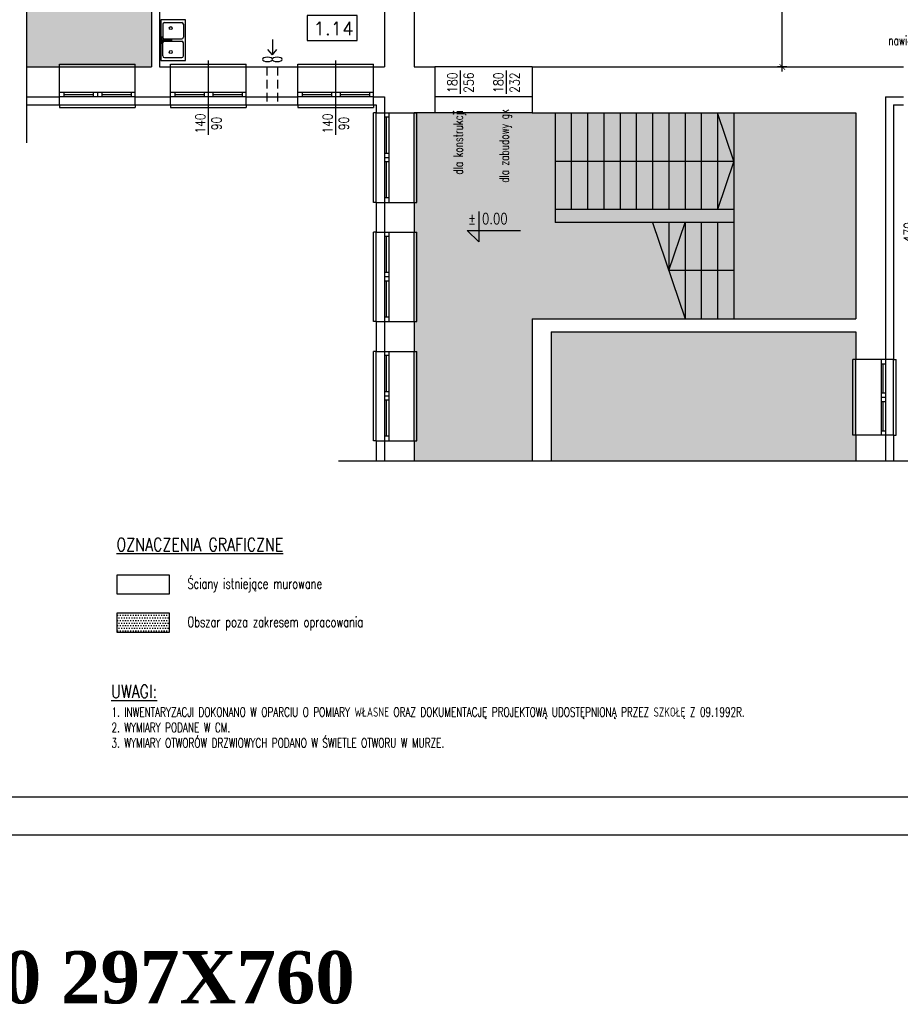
# Model space of a CAD drawing. Header units: millimetres. Extents: x 31969 to 285678, y -69766 to -1123.
# Tile 97 of 176: x 140200 to 141825, y -8993 to -7176. Entities that reach past the tile are written whole.
import ezdxf
from ezdxf.enums import TextEntityAlignment as Align
from ezdxf.lldxf.tags import DXFTag

# ---------------------------------------------------------------- set-up
doc = ezdxf.new("R2010")
doc.units = ezdxf.units.MM
doc.linetypes.add('ACAD_ISO02W100', pattern=[15, 12, -3])
doc.linetypes.add('KRE_16_8', pattern=[24, 16, -8])
for name, color, linetype in [('a-biblioteka', 251, 'Continuous'), ('a-izolacja 1', 3, 'Continuous'), ('a-koty', 1, 'Continuous'), ('a-opis 1', 3, 'Continuous'), ('a-opis 2', 1, 'Continuous'), ('a-opis 3', 15, 'Continuous'), ('a-opis stolarki 1', 3, 'Continuous'), ('a-ramka', 7, 'Continuous'), ('a-schody', 3, 'Continuous'), ('a-stolarka okienna', 3, 'Continuous'), ('a-szkło', 4, 'Continuous'), ('a-szraf', 252, 'Continuous'), ('a-wentylacja', 3, 'Continuous'), ('a-wymiary', 11, 'Continuous'), ('a-ściany istniejące murowane', 6, 'Continuous')]:
    doc.layers.add(name, color=color, linetype=linetype)
doc.layers.add('a-pomocnicza', color=42, linetype='Continuous', plot=False)
doc.styles.add('IREK', font='simplex.shx', dxfattribs={"width": 0.8})
doc.styles.add('MAREK', font='simplex.shx')
doc.styles.add('RS01507', font='romans.shx', dxfattribs={"width": 0.7, "height": 0.15})
doc.styles.add('STYLE2', font='timesbd.ttf')
doc.styles.add('WYMIAR', font='romans.shx', dxfattribs={"width": 0.8})
tags = doc.linetypes.add('DASHED', pattern=[0.75, 0.5, -0.25]).pattern_tags.tags
tags[6:7] = [DXFTag(74, 4), DXFTag(75, 0), DXFTag(340, '0'), DXFTag(46, 1.0), DXFTag(50, 0.0), DXFTag(44, 0.0), DXFTag(45, 0.0)]
tags[4:5] = [DXFTag(74, 4), DXFTag(75, 0), DXFTag(340, '0'), DXFTag(46, 1.0), DXFTag(50, 0.0), DXFTag(44, 0.0), DXFTag(45, 0.0)]
doc.dimstyles.new('MAREK', dxfattribs={"dimscale": 0.85, "dimtxt": 17, "dimasz": 12, "dimexe": 10, "dimexo": 0.625, "dimgap": 5, "dimtad": 1, "dimdec": 1, "dimdsep": 46, "dimtxsty": 'MAREK', "dimblk1": 'ARCHTICK', "dimblk2": 'ARCHTICK', "dimsah": 1, "dimcen": 2.5, "dimdle": 10, "dimadec": 0, "dimazin": 0, "dimtfac": 1, "dimtdec": 1, "dimtmove": 1, "dimatfit": 3, "dimldrblk": 'ARCHTICK', "dimfxl": 10, "dimfxlon": 1, "dimtolj": 1, "dimtzin": 0, "dimarcsym": 0})

# ---------------------------------------------------------------- blocks, each defined once
blk = doc.blocks.new('_ARCHTICK')
at = {"color": 0, "linetype": 'ByBlock', "const_width": 0.15}
blk.add_lwpolyline([(-0.5, -0.5), (0.5, 0.5)], dxfattribs=at)
blk = doc.blocks.new('*D9')
at = {"layer": 'a-wymiary', "color": 0, "lineweight": -2, "ltscale": 100}
for p, q in [((141851, -7324.4), (141851, -7811.4)), ((141842.5, -7332.9), (141859.5, -7332.9)), ((141842.5, -7802.9), (141859.5, -7802.9))]:
    blk.add_line(p, q, dxfattribs=at)
at = {"layer": 'DEFPOINTS', "color": 0, "ltscale": 100}
for p in [(141813.1, -7332.9), (141813.1, -7802.9), (141851, -7802.9)]:
    blk.add_point(p, dxfattribs=at)
at = {"layer": 'a-wymiary', "color": 0, "lineweight": -2, "ltscale": 100, "xscale": 10.2, "yscale": 10.2, "zscale": 10.2}
for p, rotation in [((141851, -7332.9), 90), ((141851, -7802.9), 270)]:
    blk.add_blockref('_ARCHTICK', p, dxfattribs=dict(at, rotation=rotation))
at = {"layer": 'a-wymiary', "color": 0, "ltscale": 100, "insert": (141839.5, -7567.9), "char_height": 14.45, "attachment_point": 5, "rotation": 90, "style": 'MAREK'}
blk.add_mtext('\\A1;470', dxfattribs=at)
blk = doc.blocks.new('*D63')
at = {"layer": 'a-wymiary', "color": 0, "lineweight": -2, "ltscale": 100}
for p, q in [((141607.5, -7271.4), (141607.5, -6850.4)), ((141616, -6858.9), (141599, -6858.9)), ((141616, -7262.9), (141599, -7262.9))]:
    blk.add_line(p, q, dxfattribs=at)
at = {"layer": 'DEFPOINTS', "color": 0, "ltscale": 100}
for p in [(141607.5, -6858.9), (141631.3, -6858.9), (141631.3, -7262.9)]:
    blk.add_point(p, dxfattribs=at)
at = {"layer": 'a-wymiary', "color": 0, "lineweight": -2, "ltscale": 100, "xscale": 10.2, "yscale": 10.2, "zscale": 10.2}
for p, rotation in [((141607.5, -6858.9), 90), ((141607.5, -7262.9), 270)]:
    blk.add_blockref('_ARCHTICK', p, dxfattribs=dict(at, rotation=rotation))
at = {"layer": 'a-wymiary', "color": 0, "ltscale": 100, "insert": (141596, -7060.9), "char_height": 14.45, "attachment_point": 5, "rotation": 90, "style": 'MAREK'}
blk.add_mtext('\\A1;404', dxfattribs=at)

msp = doc.modelspace()

# ---------------------------------------------------------------- hatches: boundary and pattern name
at = {"layer": 'a-szraf', "ltscale": 30}
h = msp.add_hatch(dxfattribs=at)
h.set_pattern_fill('DOTS', color=256, scale=3)
h.paths.add_polyline_path([(140443.07, -7004.86), (140213.07, -7004.86), (140213.07, -7262.86), (140443.07, -7262.86)])
h.paths.add_polyline_path([(140278.07, -6858.86), (140213.07, -6858.86), (140213.07, -6989.86), (140278.07, -6989.86)])
h.paths.add_polyline_path([(140663.07, -6261.86), (140213.07, -6261.86), (140213.07, -6814.86), (140663.07, -6814.86)])
h = msp.add_hatch(dxfattribs=at)
h.set_pattern_fill('DOTS', color=256, scale=3)
h.paths.add_polyline_path([(141743.07, -7751.86), (141181.07, -7751.86), (141181.07, -7990.36), (141743.07, -7990.36)])
h.paths.add_polyline_path([(141743.07, -7347.86), (140928.07, -7347.86), (140928.07, -7727.86), (141146.07, -7727.86), (141743.07, -7727.86)])
h.paths.add_polyline_path([(141146.07, -7727.86), (140928.07, -7727.86), (140928.07, -7990.36), (141146.07, -7990.36)])
h = msp.add_hatch(dxfattribs=at)
h.set_pattern_fill('DOTS', color=256, scale=3)
h.set_pattern_definition([(0, (103.656, -12.1874), (2.38125, 4.7625), [0, -4.7625])])
h.paths.add_polyline_path([(140475.71, -8306.76), (140475.71, -8270.76), (140379.81, -8270.76), (140379.81, -8306.76)])

# ---------------------------------------------------------------- linework, layer by layer
at = {"layer": 'a-biblioteka'}
for p, q in [((140463.86, -7183.96), (140463.86, -7207.96)), ((140466.86, -7180.96), (140498.95, -7180.96)), ((140501.95, -7183.96), (140501.95, -7207.96)), ((140459.81, -7207.58), (140462.45, -7207.58)), ((140459.81, -7208.94), (140461.09, -7208.94)), ((140461.09, -7217.58), (140461.09, -7208.94)), ((140462.45, -7218.94), (140462.45, -7207.58)), ((140462.45, -7212.58), (140479.08, -7212.58)), ((140462.45, -7213.94), (140479.08, -7213.94)), ((140466.86, -7210.96), (140498.95, -7210.96)), ((140479.08, -7212.26), (140479.78, -7212.26)), ((140479.08, -7214.26), (140479.78, -7214.26)), ((140459.81, -7217.58), (140461.09, -7217.58)), ((140459.81, -7218.94), (140462.45, -7218.94)), ((140463.86, -7242.47), (140463.86, -7218.47)), ((140466.86, -7215.47), (140498.95, -7215.47)), ((140501.95, -7242.47), (140501.95, -7218.47)), ((140466.86, -7245.47), (140498.95, -7245.47))]:
    msp.add_line(p, q, dxfattribs=at)
msp.add_lwpolyline([(140505.69, -7250.72), (140505.69, -7175.72), (140460.33, -7175.72), (140460.33, -7250.72)], close=True, dxfattribs=at)
for points in [[(140478.39, -7213.94, 0.0091413), (140478.42, -7213.96, 0.1007965), (140478.72, -7214.18, 0.104546), (140479.08, -7214.26, 0.104546), (140479.43, -7214.18, 0.1007965), (140479.74, -7213.96, 0.0959107), (140479.94, -7213.64, 0.0927204), (140480.01, -7213.26, 0.0927204), (140479.94, -7212.87, 0.0959107), (140479.74, -7212.55, 0.1007965), (140479.43, -7212.33, 0.104546), (140479.08, -7212.26, 0.104546), (140478.72, -7212.33, 0.1007965), (140478.42, -7212.55, 0.0091413), (140478.39, -7212.58, 0.0927204)], [(140479.08, -7213.94, 0.104546), (140479.3, -7213.89, 0.1007965), (140479.51, -7213.75, 0.0959107), (140479.64, -7213.53, 0.0927204), (140479.69, -7213.26, 0.0927204), (140479.64, -7212.99, 0.0959107), (140479.51, -7212.77, 0.1007965), (140479.3, -7212.62, 0.104546), (140479.08, -7212.58, 0.104546)], [(140479.78, -7214.26, 0.104546), (140480.14, -7214.18, 0.1007965), (140480.44, -7213.96, 0.0959107), (140480.65, -7213.64, 0.0927204), (140480.72, -7213.26, 0.0927204), (140480.65, -7212.87, 0.0959107), (140480.44, -7212.55, 0.1007965), (140480.14, -7212.33, 0.104546), (140479.78, -7212.26, 0.104546)]]:
    msp.add_lwpolyline(points, format="xyb", dxfattribs=at)
for centre in [(140478.62, -7191.11), (140478.62, -7235.33)]:
    msp.add_circle(centre, 2.7, dxfattribs=at)
for centre, radius, start, end in [((140466.86, -7183.96), 3, 90, 180), ((140498.95, -7183.96), 3, 0, 90), ((140457.4, -7208.26), 2.5, 308.2213, 51.7787), ((140466.86, -7207.96), 3, 180, 270), ((140498.95, -7207.96), 3, 270, 0), ((140457.4, -7218.26), 2.5, 308.2213, 51.7787), ((140466.86, -7218.47), 3, 90, 180), ((140498.95, -7218.47), 3, 0, 90), ((140466.86, -7242.47), 3, 180, 270), ((140498.95, -7242.47), 3, 270, 0)]:
    msp.add_arc(centre, radius, start, end, dxfattribs=at)
at = {"layer": 'a-izolacja 1'}
for p, q in [((140213.07, -7317.86), (140273.07, -7317.86)), ((140413.07, -7317.86), (140478.07, -7317.86)), ((140618.07, -7317.86), (140713.07, -7317.86)), ((140853.07, -7317.86), (140873.07, -7317.86)), ((140873.07, -7317.86), (140873.07, -7347.86)), ((141798.07, -7317.86), (141831.07, -7317.86)), ((141798.07, -7317.86), (141798.07, -7802.86)), ((140873.07, -7512.86), (140873.07, -7567.86)), ((140873.07, -7732.86), (140873.07, -7787.86)), ((140873.07, -7952.86), (140873.07, -7990.36)), ((141798.07, -7942.86), (141798.07, -7990.36))]:
    msp.add_line(p, q, dxfattribs=at)
at = {"layer": 'a-koty'}
msp.add_lwpolyline([(141047.1, -7529.91), (141047.1, -7585.79), (141025.88, -7564.56), (141124.53, -7564.56)], dxfattribs=at)
at = {"layer": 'a-opis 3'}
msp.add_lwpolyline([(140822.51, -7167.66), (140730.6, -7167.66), (140730.6, -7213.9), (140822.51, -7213.9)], close=True, dxfattribs=at)
at = {"layer": 'a-opis stolarki 1'}
for p, q in [((140548.07, -7388.29), (140548.07, -7251.17)), ((140783.07, -7388.29), (140783.07, -7251.17)), ((141013.57, -7310.38), (141013.57, -7269.33)), ((141098.57, -7310.38), (141098.57, -7269.33)), ((141013.57, -7312.38), (141013.57, -7271.33)), ((141098.57, -7312.38), (141098.57, -7271.33))]:
    msp.add_line(p, q, dxfattribs=at)
at = {"layer": 'a-ramka', "ltscale": 0.5}
for points in [[(144793.33, -8680.89), (139893.33, -8680.89), (139893.33, -5710.89), (144793.33, -5710.89)], [(140143.33, -5780.89), (144723.33, -5780.89), (144723.33, -8610.89), (140143.33, -8610.89)]]:
    msp.add_lwpolyline(points, close=True, dxfattribs=at)
at = {"layer": 'a-schody'}
for p, q in [((141188.07, -7347.86), (141188.07, -7525.86)), ((141218.07, -7347.86), (141218.07, -7525.86)), ((141248.07, -7347.86), (141248.07, -7525.86)), ((141278.07, -7347.86), (141278.07, -7525.86)), ((141308.07, -7347.86), (141308.07, -7525.86)), ((141338.07, -7347.86), (141338.07, -7525.86)), ((141368.07, -7347.86), (141368.07, -7525.86)), ((141398.07, -7347.86), (141398.07, -7525.86)), ((141428.07, -7347.86), (141428.07, -7525.86)), ((141458.07, -7347.86), (141458.07, -7525.86)), ((141488.07, -7347.86), (141488.07, -7525.86)), ((141518.07, -7436.86), (141488.07, -7347.86)), ((141518.07, -7347.86), (141518.07, -7525.86)), ((141188.07, -7436.86), (141518.07, -7436.86)), ((141518.07, -7436.86), (141488.07, -7525.86)), ((141518.07, -7525.86), (141188.07, -7525.86)), ((141188.07, -7525.86), (141188.07, -7549.86)), ((141518.07, -7525.86), (141518.07, -7549.86)), ((141518.07, -7549.86), (141188.07, -7549.86)), ((141368.07, -7549.86), (141428.07, -7727.86)), ((141398.07, -7549.86), (141398.07, -7638.86)), ((141398.07, -7638.86), (141428.07, -7549.86)), ((141428.07, -7549.86), (141428.07, -7727.86)), ((141458.07, -7549.86), (141458.07, -7727.86)), ((141488.07, -7549.86), (141488.07, -7727.86)), ((141518.07, -7549.86), (141518.07, -7727.86)), ((141518.07, -7638.86), (141398.07, -7638.86))]:
    msp.add_line(p, q, dxfattribs=at)
at = {"layer": 'a-stolarka okienna', "ltscale": 40}
for p, q in [((140273.07, -7262.86), (140273.07, -7257.86)), ((140273.07, -7257.86), (140413.07, -7257.86)), ((140413.07, -7262.86), (140413.07, -7257.86)), ((140478.07, -7262.86), (140478.07, -7257.86)), ((140478.07, -7257.86), (140618.07, -7257.86)), ((140618.07, -7262.86), (140618.07, -7257.86)), ((140713.07, -7262.86), (140713.07, -7257.86)), ((140713.07, -7257.86), (140853.07, -7257.86)), ((140853.07, -7262.86), (140853.07, -7257.86)), ((140273.07, -7332.86), (140273.07, -7337.86)), ((140273.07, -7337.86), (140413.07, -7337.86)), ((140413.07, -7332.86), (140413.07, -7337.86)), ((140478.07, -7332.86), (140478.07, -7337.86)), ((140478.07, -7337.86), (140618.07, -7337.86)), ((140618.07, -7332.86), (140618.07, -7337.86)), ((140713.07, -7332.86), (140713.07, -7337.86)), ((140713.07, -7337.86), (140853.07, -7337.86)), ((140853.07, -7332.86), (140853.07, -7337.86)), ((140858.07, -7347.86), (140853.07, -7347.86)), ((140853.07, -7512.86), (140853.07, -7347.86)), ((140928.07, -7347.86), (140933.07, -7347.86)), ((140933.07, -7512.86), (140933.07, -7347.86)), ((140858.07, -7512.86), (140853.07, -7512.86)), ((140928.07, -7512.86), (140933.07, -7512.86)), ((140858.07, -7567.86), (140853.07, -7567.86)), ((140853.07, -7732.86), (140853.07, -7567.86)), ((140928.07, -7567.86), (140933.07, -7567.86)), ((140933.07, -7732.86), (140933.07, -7567.86)), ((140858.07, -7732.86), (140853.07, -7732.86)), ((140928.07, -7732.86), (140933.07, -7732.86)), ((140858.07, -7787.86), (140853.07, -7787.86)), ((140853.07, -7952.86), (140853.07, -7787.86)), ((140928.07, -7787.86), (140933.07, -7787.86)), ((140933.07, -7952.86), (140933.07, -7787.86)), ((141743.07, -7802.86), (141738.07, -7802.86)), ((141738.07, -7942.86), (141738.07, -7802.86)), ((141813.07, -7802.86), (141818.07, -7802.86)), ((141818.07, -7942.86), (141818.07, -7802.86)), ((140858.07, -7952.86), (140853.07, -7952.86)), ((140928.07, -7952.86), (140933.07, -7952.86)), ((141743.07, -7942.86), (141738.07, -7942.86)), ((141813.07, -7942.86), (141818.07, -7942.86))]:
    msp.add_line(p, q, dxfattribs=at)
at = {"layer": 'a-stolarka okienna', "linetype": 'DASHED', "lineweight": 25, "ltscale": 20}
for p, q in [((140273.07, -7262.86), (140413.07, -7262.86)), ((140478.07, -7262.86), (140618.07, -7262.86)), ((140713.07, -7262.86), (140853.07, -7262.86)), ((140273.07, -7332.86), (140413.07, -7332.86)), ((140478.07, -7332.86), (140618.07, -7332.86)), ((140713.07, -7332.86), (140853.07, -7332.86)), ((140858.07, -7512.86), (140858.07, -7347.86)), ((140928.07, -7512.86), (140928.07, -7347.86)), ((140858.07, -7732.86), (140858.07, -7567.86)), ((140928.07, -7732.86), (140928.07, -7567.86)), ((140858.07, -7952.86), (140858.07, -7787.86)), ((140928.07, -7952.86), (140928.07, -7787.86)), ((141743.07, -7942.86), (141743.07, -7802.86)), ((141813.07, -7942.86), (141813.07, -7802.86))]:
    msp.add_line(p, q, dxfattribs=at)
at = {"layer": 'a-stolarka okienna', "linetype": 'DASHED', "lineweight": 25, "ltscale": 40}
for p, q in [((141146.07, -7262.86), (140966.07, -7262.86)), ((141146.07, -7317.86), (140966.07, -7317.86)), ((141146.07, -7347.86), (140966.07, -7347.86))]:
    msp.add_line(p, q, dxfattribs=at)
at = {"layer": 'a-stolarka okienna'}
for p, q in [((140413.07, -7317.86), (140273.07, -7317.86)), ((140413.07, -7309.86), (140273.3, -7309.86)), ((140281.3, -7309.86), (140281.3, -7317.86)), ((140335.3, -7309.86), (140335.3, -7317.86)), ((140343.18, -7309.86), (140343.18, -7317.86)), ((140351.07, -7309.86), (140351.07, -7317.86)), ((140405.3, -7309.86), (140405.3, -7317.86)), ((140618.07, -7317.86), (140478.07, -7317.86)), ((140618.07, -7309.86), (140478.3, -7309.86)), ((140486.3, -7309.86), (140486.3, -7317.86)), ((140540.3, -7309.86), (140540.3, -7317.86)), ((140556.07, -7309.86), (140556.07, -7317.86)), ((140610.3, -7309.86), (140610.3, -7317.86)), ((140853.07, -7317.86), (140713.07, -7317.86)), ((140853.07, -7309.86), (140713.3, -7309.86)), ((140721.3, -7309.86), (140721.3, -7317.86)), ((140775.3, -7309.86), (140775.3, -7317.86)), ((140791.07, -7309.86), (140791.07, -7317.86)), ((140845.3, -7309.86), (140845.3, -7317.86)), ((140873.07, -7347.86), (140873.07, -7512.86)), ((140881.07, -7355.64), (140873.07, -7355.64)), ((140881.07, -7347.86), (140881.07, -7512.64)), ((140881.07, -7422.48), (140873.07, -7422.48)), ((140881.07, -7430.36), (140873.07, -7430.36)), ((140881.07, -7438.14), (140873.07, -7438.14)), ((140881.07, -7504.64), (140873.07, -7504.64)), ((140873.07, -7567.86), (140873.07, -7732.86)), ((140881.07, -7575.64), (140873.07, -7575.64)), ((140881.07, -7567.86), (140881.07, -7732.64)), ((140881.07, -7642.48), (140873.07, -7642.48)), ((140881.07, -7650.36), (140873.07, -7650.36)), ((140881.07, -7658.14), (140873.07, -7658.14)), ((140881.07, -7724.64), (140873.07, -7724.64)), ((140873.07, -7787.86), (140873.07, -7952.86)), ((140881.07, -7795.64), (140873.07, -7795.64)), ((140881.07, -7787.86), (140881.07, -7952.64)), ((141790.07, -7802.86), (141790.07, -7942.64)), ((141790.07, -7810.64), (141798.07, -7810.64)), ((141798.07, -7802.86), (141798.07, -7942.86)), ((140881.07, -7862.48), (140873.07, -7862.48)), ((141798.07, -7865.09), (141790.07, -7865.09)), ((140881.07, -7870.36), (140873.07, -7870.36)), ((140881.07, -7878.14), (140873.07, -7878.14)), ((141798.07, -7872.98), (141790.07, -7872.98)), ((141798.07, -7880.75), (141790.07, -7880.75)), ((141790.07, -7934.64), (141798.07, -7934.64)), ((140881.07, -7944.64), (140873.07, -7944.64))]:
    msp.add_line(p, q, dxfattribs=at)
at = {"layer": 'a-szkło', "ltscale": 2}
for p, q in [((140281.3, -7313.86), (140335.3, -7313.86)), ((140351.07, -7313.86), (140405.3, -7313.86)), ((140486.3, -7313.86), (140540.3, -7313.86)), ((140556.07, -7313.86), (140610.3, -7313.86)), ((140721.3, -7313.86), (140775.3, -7313.86)), ((140791.07, -7313.86), (140845.3, -7313.86)), ((140877.07, -7422.48), (140877.07, -7355.64)), ((140877.07, -7504.64), (140877.07, -7438.14)), ((140877.07, -7642.48), (140877.07, -7575.64)), ((140877.07, -7724.64), (140877.07, -7658.14)), ((140877.07, -7862.48), (140877.07, -7795.64)), ((141794.07, -7865.09), (141794.07, -7810.64)), ((140877.07, -7944.64), (140877.07, -7878.14)), ((141794.07, -7934.64), (141794.07, -7880.75))]:
    msp.add_line(p, q, dxfattribs=at)
at = {"layer": 'a-wentylacja', "linetype": 'DASHED', "ltscale": 0.009}
for p, q in [((140666.1, -7212.14), (140666.1, -7240.26)), ((140666.1, -7240.26), (140657.96, -7230.51)), ((140666.1, -7240.26), (140674.25, -7230.51))]:
    msp.add_line(p, q, dxfattribs=at)
at = {"layer": 'a-wentylacja', "linetype": 'KRE_16_8'}
for p, q in [((140655.88, -7262.86), (140655.88, -7332.86)), ((140675.88, -7262.86), (140675.88, -7332.86))]:
    msp.add_line(p, q, dxfattribs=at)
at = {"layer": 'a-wentylacja', "extrusion": (0, 0, -1)}
for centre in [(140657.04, -7249.02), (140675.06, -7249.02)]:
    msp.add_ellipse(centre, major_axis=(-9.4, 0), ratio=0.4166685, dxfattribs=at)
at = {"layer": 'a-ściany istniejące murowane'}
for p, q in [((140213.07, -7402.86), (140213.07, -6121.86)), ((140928.07, -6968.86), (140928.07, -7262.86)), ((140443.07, -7004.86), (140443.07, -7262.86)), ((140458.07, -7004.86), (140458.07, -7262.86)), ((140873.07, -7004.86), (140873.07, -7262.86)), ((140213.07, -7262.86), (140273.07, -7262.86)), ((140273.07, -7332.86), (140273.07, -7262.86)), ((140413.07, -7262.86), (140443.07, -7262.86)), ((140413.07, -7332.86), (140413.07, -7262.86)), ((140458.07, -7262.86), (140478.07, -7262.86)), ((140478.07, -7332.86), (140478.07, -7262.86)), ((140618.07, -7332.86), (140618.07, -7262.86)), ((140618.07, -7262.86), (140713.07, -7262.86)), ((140713.07, -7332.86), (140713.07, -7262.86)), ((140853.07, -7332.86), (140853.07, -7262.86)), ((140853.07, -7262.86), (140873.07, -7262.86)), ((140928.07, -7262.86), (140966.07, -7262.86)), ((140966.07, -7262.86), (140966.07, -7347.86)), ((141146.07, -7262.86), (141146.07, -7347.86)), ((141146.07, -7262.86), (141831.07, -7262.86)), ((140213.07, -7332.86), (140273.07, -7332.86)), ((140413.07, -7332.86), (140478.07, -7332.86)), ((140618.07, -7332.86), (140713.07, -7332.86)), ((140853.07, -7332.86), (140858.07, -7332.86)), ((140858.07, -7332.86), (140858.07, -7347.86)), ((141813.07, -7332.86), (141831.07, -7332.86)), ((141813.07, -7332.86), (141813.07, -7802.86)), ((140858.07, -7347.86), (140928.07, -7347.86)), ((140966.07, -7347.86), (140928.07, -7347.86)), ((141146.07, -7347.86), (141743.07, -7347.86)), ((141743.07, -7347.86), (141743.07, -7727.86)), ((140858.07, -7512.86), (140928.07, -7512.86)), ((140858.07, -7512.86), (140858.07, -7567.86)), ((140928.07, -7512.86), (140928.07, -7567.86)), ((140858.07, -7567.86), (140928.07, -7567.86)), ((140858.07, -7732.86), (140928.07, -7732.86)), ((140858.07, -7732.86), (140858.07, -7787.86)), ((140928.07, -7732.86), (140928.07, -7787.86)), ((141146.07, -7727.86), (141743.07, -7727.86)), ((141146.07, -7727.86), (141146.07, -7990.36)), ((141181.07, -7751.86), (141743.07, -7751.86)), ((141181.07, -7751.86), (141181.07, -7990.36)), ((141743.07, -7751.86), (141743.07, -7802.86)), ((140858.07, -7787.86), (140928.07, -7787.86)), ((141813.07, -7802.86), (141743.07, -7802.86)), ((140858.07, -7952.86), (140928.07, -7952.86)), ((140858.07, -7952.86), (140858.07, -7990.36)), ((140928.07, -7952.86), (140928.07, -7990.36)), ((141813.07, -7942.86), (141743.07, -7942.86)), ((141743.07, -7942.86), (141743.07, -7990.36)), ((141813.07, -7942.86), (141813.07, -7990.36)), ((141858.07, -7990.36), (140788.07, -7990.36))]:
    msp.add_line(p, q, dxfattribs=at)
for points in [[(140379.81, -8200.09), (140475.71, -8200.09), (140475.71, -8236.09), (140379.81, -8236.09)], [(140379.81, -8270.76), (140475.71, -8270.76), (140475.71, -8306.76), (140379.81, -8306.76)]]:
    msp.add_lwpolyline(points, close=True, dxfattribs=at)

# ---------------------------------------------------------------- texts
at = {"layer": 'a-koty', "insert": (141027.31, -7533.06), "char_height": 19.8, "width": 462.9754, "attachment_point": 1, "style": 'WYMIAR'}
msp.add_mtext('%%P 0.00', dxfattribs=at)
at = {"layer": 'a-opis 1', "ltscale": 40, "style": 'RS01507', "width": 0.7}
for s, height, p in [('nawiewnikiem', 17.1027, (141803.35, -7214.09)), ('Ściany istniejące murowane', 18.9125, (140509.38, -8216.6)), ('Obszar poza zakresem opracowania', 18.9125, (140509.38, -8287.27))]:
    msp.add_text(s, height=height, dxfattribs=at).set_placement(p, align=Align.MIDDLE_LEFT)
for s, p in [('dla konstrukcji', (141009.32, -7461.62)), ('dla zabudowy gk', (141094.32, -7476.63))]:
    msp.add_text(s, height=17.1027, rotation=90, dxfattribs=at).set_placement(p, align=Align.MIDDLE_LEFT)
at = {"layer": 'a-opis 1', "ltscale": 40, "insert": (140369.19, -8445.09), "char_height": 17.10272, "width": 1825.5351, "attachment_point": 1, "style": 'RS01507'}
msp.add_mtext('1. INWENTARYZACJI DOKONANO W OPARCIU O POMIARY WŁASNE ORAZ DOKUMENTACJĘ PROJEKTOWĄ UDOSTĘPNIONĄ PRZEZ SZKOŁĘ Z 09.1992R.\\P2. WYMIARY PODANE W CM.\\P3. WYMIARY OTWORÓW DRZWIOWYCH PODANO W ŚWIETLE OTWORU W MURZE.\\P\\P\\P{\\C14;   }', dxfattribs=at)
at = {"layer": 'a-opis 2', "linetype": 'ACAD_ISO02W100', "ltscale": 0.5, "char_height": 24.007, "attachment_point": 1, "style": 'IREK'}
for s, insert, width in [('{\\LOZNACZENIA GRAFICZNE }', (140378.38, -8132.44), 463.1317), ('{\\LUWAGI:}', (140368.43, -8403.61), 295.3757)]:
    msp.add_mtext(s, dxfattribs=dict(at, insert=insert, width=width))
at = {"layer": 'a-opis 3', "style": 'MAREK'}
msp.add_text('1.14', height=24.659, dxfattribs=at).set_placement((140742.07, -7204.19))
at = {"layer": 'a-opis stolarki 1', "char_height": 18, "width": 35.8438, "attachment_point": 7, "rotation": 90, "style": 'WYMIAR'}
for s, insert in [('\\pxqc;\\P180\\P256', (141037.56, -7309.8)), ('\\pxqc;\\P180\\P232', (141122.55, -7309.8)), ('\\pxqc;\\P140\\P90', (140572.05, -7385.17)), ('\\pxqc;\\P140\\P90', (140807.05, -7385.17))]:
    msp.add_mtext(s, dxfattribs=dict(at, insert=insert))
at = {"layer": 'a-pomocnicza', "ltscale": 2, "insert": (139899.78, -8894.97), "char_height": 64.2978, "width": 1749.1512, "attachment_point": 1, "style": 'STYLE2'}
msp.add_mtext('\\pxql;{\\H1.5x;1:100 297X760}', dxfattribs=at)

# ---------------------------------------------------------------- dimensions: what is measured, and where the dimension line sits
at = {"layer": 'a-wymiary', "ltscale": 100}
for base, p1, p2, picture, middle in [((141607.46, -6858.86), (141631.32, -7262.86), (141631.32, -6858.86), '*D63', (141595.99, -7060.86)), ((141851.02, -7802.86), (141813.07, -7332.86), (141813.07, -7802.86), '*D9', (141839.54, -7567.86))]:
    dim = msp.add_linear_dim(base=base, p1=p1, p2=p2, angle=90, dimstyle='MAREK', dxfattribs=at)
    dim.commit()
    dim.dimension.update_dxf_attribs({"geometry": picture, "text_midpoint": middle})

doc.saveas('drawing.dxf')
